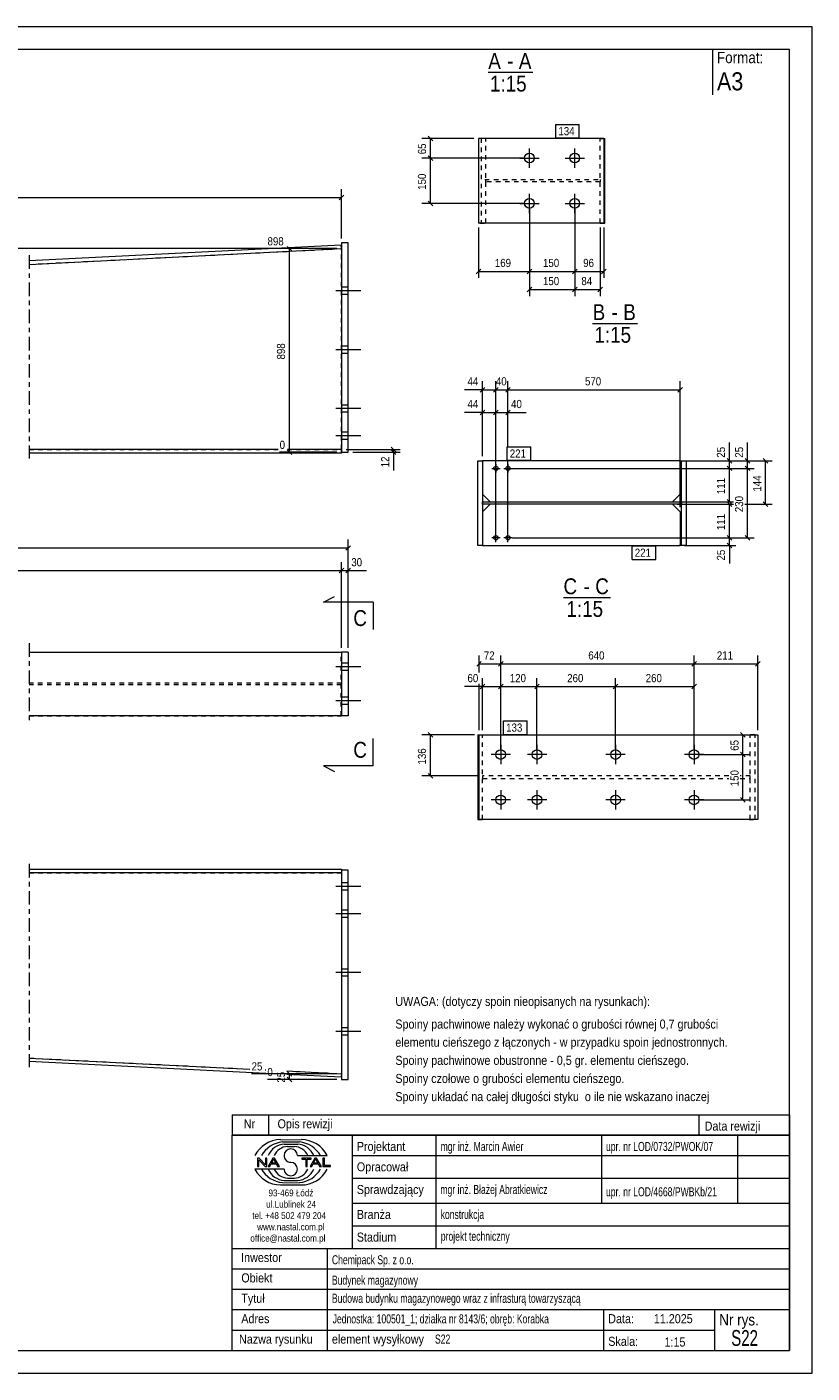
# Model space of a CAD drawing. Header units: millimetres. Extents: x 0 to 420, y 0 to 297.
# Tile 2 of 2: x 247 to 420, y 0 to 297. Entities that reach past the tile are written whole.
import ezdxf

# ---------------------------------------------------------------- set-up
doc = ezdxf.new("R2010")
doc.units = ezdxf.units.MM
for name, pattern in [('XKITLINE00', [0]), ('XKITLINE01', [4, 1, -1, 1, -1]), ('XKITLINE03', [6, 3, -1, 1, -1])]:
    doc.linetypes.add(name, pattern=pattern)
for name, color, linetype, lineweight in [('Arkusz rysunku', 3, 'Continuous', 0), ('Element', 2, 'Continuous', 0), ('Inny typ obiektu', 7, 'Continuous', 0), ('Przekrój', 7, 'Continuous', 0), ('Wymiar', 4, 'Continuous', 0), ('Znak elementu', 2, 'Continuous', 0), ('Śruba', 3, 'Continuous', 0)]:
    doc.layers.add(name, color=color, linetype=linetype, lineweight=lineweight)
doc.styles.add('ARIAL', font='ARIAL.TTF')

msp = doc.modelspace()

# ---------------------------------------------------------------- linework, layer by layer
at = {"layer": 'Arkusz rysunku', "linetype": 'XKITLINE00', "lineweight": 0}
for p, q in [((420, 297), (0, 297)), ((420, 297), (415, 297)), ((420, 0), (420, 297)), ((415, 292), (5, 292)), ((415, 5), (415, 292)), ((5, 5), (415, 5)), ((0, 0), (420, 0))]:
    msp.add_line(p, q, dxfattribs=at)
at = {"layer": 'Element', "linetype": 'XKITLINE00', "lineweight": 0}
for p, q in [((374.01, 272.4), (346.34, 272.4)), ((346.34, 272.4), (346.34, 253.73)), ((374.01, 272.4), (374.27, 272.4)), ((374.01, 272.4), (374.01, 253.73)), ((374.27, 253.73), (374.27, 272.4)), ((374.01, 253.73), (346.34, 253.73)), ((374.01, 253.73), (374.27, 253.73)), ((316.06, 248.88), (247.17, 245.42)), ((247.17, 244.62), (316.11, 248.08)), ((316.11, 248.08), (316.06, 248.88)), ((316.11, 249.33), (316.11, 203.18)), ((317.61, 249.33), (316.11, 249.33)), ((317.61, 203.18), (317.61, 249.33)), ((302.1, 203.78), (247.17, 203.78)), ((316.11, 202.98), (247.17, 202.98)), ((316.11, 203.78), (304.16, 203.78)), ((316.11, 202.98), (316.11, 203.78)), ((316.11, 203.18), (317.61, 203.18)), ((346.21, 201.28), (347.27, 201.28)), ((346.21, 182.61), (346.21, 201.28)), ((346.21, 201.28), (347.27, 201.28)), ((346.21, 182.61), (346.21, 201.28)), ((390.87, 201.28), (347.27, 201.28)), ((347.27, 201.28), (347.27, 182.61)), ((347.27, 201.28), (347.27, 182.61)), ((390.87, 193.88), (390.87, 201.28)), ((390.87, 201.28), (392.22, 201.28)), ((391.16, 182.61), (391.16, 201.28)), ((391.16, 201.28), (392.22, 201.28)), ((391.16, 182.61), (391.16, 201.28)), ((392.22, 201.28), (392.22, 182.61)), ((392.22, 201.28), (392.22, 182.61)), ((347.27, 193.88), (348.94, 192.21)), ((389.2, 192.21), (390.87, 193.88)), ((347.27, 192.21), (391.16, 192.21)), ((347.27, 191.68), (347.27, 192.21)), ((347.27, 192.21), (391.16, 192.21)), ((347.27, 191.68), (347.27, 192.21)), ((348.94, 191.68), (347.27, 190.01)), ((391.16, 191.68), (347.27, 191.68)), ((391.16, 191.68), (347.27, 191.68)), ((389.2, 191.68), (390.87, 190.01)), ((391.16, 192.21), (391.16, 191.68)), ((391.16, 192.21), (391.16, 191.68)), ((390.87, 190.01), (390.87, 182.61)), ((347.27, 182.61), (346.21, 182.61)), ((347.27, 182.61), (346.21, 182.61)), ((347.27, 182.61), (390.87, 182.61)), ((392.22, 182.61), (390.87, 182.61)), ((392.22, 182.61), (391.16, 182.61)), ((247.17, 159.04), (316.11, 159.04)), ((317.61, 159.04), (316.11, 159.04)), ((316.11, 159.04), (316.11, 145.04)), ((317.61, 159.04), (317.61, 145.04)), ((316.11, 145.04), (247.17, 145.04)), ((317.61, 145.04), (316.11, 145.04)), ((346.21, 140.81), (346.47, 140.81)), ((346.21, 140.81), (346.21, 122.14)), ((346.47, 122.14), (346.47, 140.81)), ((346.47, 140.81), (408.01, 140.81)), ((408.01, 140.81), (408.01, 122.14)), ((346.21, 122.14), (346.47, 122.14)), ((408.01, 122.14), (346.47, 122.14)), ((247.17, 111.15), (316.11, 111.15)), ((316.11, 110.35), (247.17, 110.35)), ((316.11, 111.15), (316.11, 110.35)), ((317.61, 110.95), (316.11, 110.95)), ((316.11, 110.95), (316.11, 64.8)), ((317.61, 64.8), (317.61, 110.95)), ((247.17, 69.51), (295.91, 67.06)), ((299.4, 66.09), (247.17, 68.71)), ((299.3, 66.89), (299.4, 66.89)), ((301.46, 66.78), (301.5, 66.78)), ((301.5, 65.98), (301.46, 65.98)), ((304.02, 66.66), (316.11, 66.05)), ((316.06, 65.25), (304.02, 65.86)), ((316.11, 66.05), (316.06, 65.25)), ((316.11, 64.8), (317.61, 64.8))]:
    msp.add_line(p, q, dxfattribs=at)
at = {"layer": 'Element', "linetype": 'XKITLINE01', "lineweight": 0}
for p, q in [((347.99, 272.4), (346.67, 272.4)), ((346.92, 272.4), (346.92, 253.73)), ((347.99, 253.73), (347.99, 272.4)), ((373.21, 272.4), (374.01, 272.4)), ((373.21, 253.73), (373.21, 272.4)), ((347.74, 263.33), (373.21, 263.33)), ((373.21, 262.8), (347.74, 262.8)), ((347.99, 262.8), (347.99, 263.33)), ((373.21, 263.33), (373.21, 262.8)), ((346.67, 253.73), (347.99, 253.73)), ((373.21, 253.73), (374.01, 253.73)), ((247.17, 244.62), (316.11, 248.08)), ((316.11, 203.78), (316.11, 248.08)), ((247.17, 203.78), (302.1, 203.78)), ((304.16, 203.78), (316.11, 203.78)), ((347.27, 201.28), (347.27, 193.88)), ((390.65, 201.28), (390.87, 201.28)), ((348.94, 192.21), (389.2, 192.21)), ((389.2, 191.68), (348.94, 191.68)), ((347.27, 190.01), (347.27, 182.61)), ((390.87, 182.61), (390.65, 182.61)), ((247.17, 159.04), (316.11, 159.04)), ((316.06, 145.04), (316.06, 159.04)), ((316.11, 159.04), (316.11, 145.04)), ((316.11, 159.04), (316.11, 145.04)), ((316.11, 152.24), (247.17, 152.24)), ((316.11, 151.84), (247.17, 151.84)), ((316.11, 152.24), (316.11, 151.84)), ((247.17, 145.04), (316.11, 145.04)), ((346.47, 140.81), (347.27, 140.81)), ((347.27, 122.14), (347.27, 140.81)), ((407.4, 140.81), (406.08, 140.81)), ((406.34, 122.14), (406.34, 140.81)), ((407.4, 122.14), (407.4, 140.81)), ((347.27, 131.74), (347.27, 131.21)), ((401.62, 131.74), (347.27, 131.74)), ((347.27, 131.21), (401.62, 131.21)), ((406.34, 131.74), (404.14, 131.74)), ((404.14, 131.21), (406.34, 131.21)), ((406.34, 131.21), (406.34, 131.74)), ((346.47, 122.14), (347.27, 122.14)), ((406.08, 122.14), (407.4, 122.14)), ((247.17, 110.35), (316.11, 110.35)), ((316.11, 110.35), (316.11, 66.05)), ((247.17, 69.51), (295.91, 67.06)), ((299.3, 66.89), (299.4, 66.89)), ((301.46, 66.78), (301.5, 66.78)), ((304.02, 66.66), (316.11, 66.05))]:
    msp.add_line(p, q, dxfattribs=at)
at = {"layer": 'Element', "linetype": 'XKITLINE03', "lineweight": 0}
for p, q in [((247.17, 246.62), (247.17, 201.78)), ((247.17, 161.04), (247.17, 143.04)), ((247.17, 161.04), (247.17, 143.04)), ((247.17, 112.35), (247.17, 67.51))]:
    msp.add_line(p, q, dxfattribs=at)
at = {"layer": 'Inny typ obiektu', "linetype": 'XKITLINE00', "lineweight": 0}
for p, q in [((398, 292), (398, 282)), ((348.51, 287), (358.39, 287)), ((371.56, 231.57), (381.44, 231.57)), ((365.12, 171.09), (375.51, 171.09)), ((292, 57), (292, 52.5)), ((292, 57), (415, 57)), ((300, 57), (300, 52.5)), ((395, 57), (395, 52.5)), ((415, 57), (415, 52.5)), ((415, 52.5), (292, 52.5)), ((292, 5), (292, 52.5)), ((292, 52.5), (415, 52.5)), ((302.62, 51.49), (307.23, 51.5)), ((303.07, 50.99), (306.86, 51)), ((303.46, 50.49), (306.45, 50.49)), ((318.5, 52.5), (318.5, 27.5)), ((337, 27.5), (337, 52.5)), ((373.5, 52.5), (373.5, 37.5)), ((403.5, 52.5), (403.5, 37.5)), ((415, 52.5), (415, 5)), ((304.2, 49.98), (305.73, 49.99)), ((306.42, 47.99), (312.98, 47.99)), ((318.5, 48), (415, 48)), ((303.43, 45.01), (297, 45.01)), ((297.93, 47.44), (297.57, 47.44)), ((297.57, 47.44), (297.57, 45.56)), ((297.57, 45.56), (297.9, 45.56)), ((297.9, 47.04), (299.29, 45.56)), ((297.9, 45.56), (297.9, 47.04)), ((299.31, 45.96), (297.93, 47.44)), ((299.29, 45.56), (299.65, 45.56)), ((299.65, 47.44), (299.31, 47.44)), ((299.31, 47.44), (299.31, 45.96)), ((299.65, 45.56), (299.65, 47.44)), ((300.96, 47.44), (299.94, 45.56)), ((299.94, 45.56), (300.31, 45.56)), ((300.31, 45.56), (300.61, 46.13)), ((300.61, 46.13), (301.71, 46.13)), ((300.71, 46.33), (301.14, 47.24)), ((301.6, 46.33), (300.71, 46.33)), ((301.33, 47.44), (300.96, 47.44)), ((301.14, 47.24), (301.6, 46.33)), ((302.41, 45.56), (301.33, 47.44)), ((301.71, 46.13), (302.02, 45.56)), ((302.02, 45.56), (302.41, 45.56)), ((309.43, 47.44), (307.34, 47.44)), ((307.34, 47.44), (307.34, 47.22)), ((307.34, 47.22), (308.21, 47.22)), ((308.21, 47.22), (308.21, 45.56)), ((308.21, 45.56), (308.56, 45.56)), ((308.56, 45.56), (308.56, 47.22)), ((308.56, 47.22), (309.43, 47.22)), ((310.21, 47.44), (309.2, 45.56)), ((309.2, 45.56), (309.57, 45.56)), ((309.43, 47.22), (309.43, 47.44)), ((309.57, 45.56), (309.86, 46.13)), ((309.86, 46.13), (310.96, 46.13)), ((309.96, 46.33), (310.39, 47.24)), ((310.86, 46.33), (309.96, 46.33)), ((310.59, 47.44), (310.21, 47.44)), ((310.4, 47.24), (310.39, 47.24)), ((310.4, 47.24), (310.86, 46.33)), ((311.67, 45.56), (310.59, 47.44)), ((310.96, 46.13), (311.27, 45.56)), ((311.27, 45.56), (311.67, 45.56)), ((312.36, 47.44), (312.01, 47.44)), ((312.01, 47.44), (312.01, 45.56)), ((312.01, 45.56), (313.66, 45.56)), ((312.36, 45.78), (312.36, 47.44)), ((313.66, 45.78), (312.36, 45.78)), ((313.66, 45.56), (313.66, 45.78)), ((303.07, 42.01), (306.86, 42)), ((303.46, 42.51), (306.45, 42.51)), ((304.2, 43.02), (305.73, 43.01)), ((318.5, 43), (415, 43)), ((302.62, 41.51), (307.23, 41.5)), ((318.5, 37.5), (415, 37.5)), ((318.5, 32.5), (415, 32.5)), ((292, 27.5), (415, 27.5)), ((313, 5), (313, 27.5)), ((292, 23), (415, 23)), ((292, 18.5), (415, 18.5)), ((292, 14), (415, 14)), ((374, 5), (374, 14)), ((398.5, 5), (398.5, 14)), ((292, 9.5), (398.5, 9.5)), ((292, 5), (415, 5))]:
    msp.add_line(p, q, dxfattribs=at)
for centre, radius, start, end in [((302.72, 45.08), 6.42, 90.8317, 153.0136), ((303.67, 45), 6.02, 95.7347, 150.2266), ((306.22, 46.41), 4.08, 22.7023, 86.7527), ((306.24, 44.98), 6.04, 29.8256, 84.1252), ((307.25, 45.07), 6.43, 27.0191, 90.199), ((303.7, 46.42), 4.07, 93.3428, 157.3393), ((304.33, 46.6), 3.38, 92.229, 155.8008), ((304.92, 47.99), 1.49, 0.0741, 179.9259), ((304.92, 47.99), 1.49, 179.9259, 270), ((305.59, 46.6), 3.39, 24.2351, 87.5913), ((302.72, 47.92), 6.42, 206.9864, 269.1683), ((303.67, 48), 6.02, 209.7734, 264.2653), ((303.7, 46.58), 4.07, 202.6607, 266.6572), ((304.33, 46.4), 3.38, 204.1992, 267.771), ((304.92, 45.01), 1.49, 180.0741, 359.9259), ((304.92, 45), 1.49, 0.0741, 90), ((305.59, 46.4), 3.39, 272.4087, 335.7649), ((306.22, 46.59), 4.08, 273.2473, 337.2977), ((306.24, 48.02), 6.04, 275.8748, 330.1744), ((307.25, 47.93), 6.43, 269.801, 332.9809)]:
    msp.add_arc(centre, radius, start, end, dxfattribs=at)
at = {"layer": 'Przekrój', "linetype": 'XKITLINE00', "lineweight": 0}
for p, q in [((312.11, 170.07), (314.6, 171.32)), ((317.11, 170.07), (312.11, 170.07)), ((323.11, 170.07), (317.11, 170.07)), ((323.11, 170.07), (323.11, 164.07)), ((323.11, 134.01), (323.11, 140.01)), ((312.11, 134.01), (314.6, 132.76)), ((317.11, 134.01), (312.11, 134.01)), ((323.11, 134.01), (317.11, 134.01))]:
    msp.add_line(p, q, dxfattribs=at)
at = {"layer": 'Wymiar', "linetype": 'XKITLINE00', "lineweight": 0}
for p, q in [((345.34, 272.4), (333.88, 272.4)), ((335.23, 272.91), (336.25, 271.89)), ((335.74, 268.07), (335.74, 272.4)), ((356.61, 268.07), (333.88, 268.07)), ((356.61, 268.07), (333.88, 268.07)), ((335.23, 268.58), (336.25, 267.56)), ((335.23, 268.58), (336.25, 267.56)), ((335.74, 258.07), (335.74, 268.07)), ((25.66, 259.38), (316.11, 259.38)), ((316.61, 259.89), (315.6, 258.87)), ((316.11, 250.33), (316.11, 261.24)), ((335.23, 258.58), (336.25, 257.56)), ((356.61, 258.07), (333.88, 258.07)), ((357.61, 257.07), (357.61, 237.63)), ((357.61, 257.07), (357.61, 241.63)), ((357.61, 257.07), (357.61, 241.63)), ((367.61, 257.07), (367.61, 237.63)), ((367.61, 257.07), (367.61, 237.63)), ((367.61, 257.07), (367.61, 241.63)), ((367.61, 257.07), (367.61, 241.63)), ((346.34, 252.73), (346.34, 241.63)), ((373.21, 252.73), (373.21, 237.63)), ((374.01, 252.73), (374.01, 241.63)), ((315.11, 248.08), (176.43, 248.08)), ((315.11, 248.08), (299.79, 248.08)), ((304.11, 248.59), (305.13, 247.57)), ((304.62, 203.18), (304.62, 248.08)), ((346.85, 243.58), (345.83, 242.56)), ((358.12, 243.58), (357.1, 242.56)), ((358.12, 243.58), (357.1, 242.56)), ((368.12, 243.58), (367.1, 242.56)), ((368.12, 243.58), (367.1, 242.56)), ((374.52, 243.58), (373.5, 242.56)), ((346.34, 243.07), (357.61, 243.07)), ((357.61, 243.07), (367.61, 243.07)), ((367.61, 243.07), (374.01, 243.07)), ((358.12, 239.58), (357.1, 238.56)), ((357.61, 239.07), (367.61, 239.07)), ((368.12, 239.58), (367.1, 238.56)), ((368.12, 239.58), (367.1, 238.56)), ((367.61, 239.07), (373.21, 239.07)), ((373.72, 239.58), (372.7, 238.56)), ((347.27, 216.95), (343.25, 216.95)), ((347.27, 216.95), (343.25, 216.95)), ((347.78, 217.46), (346.76, 216.44)), ((347.27, 202.28), (347.27, 218.81)), ((347.27, 216.95), (350.21, 216.95)), ((350.72, 217.46), (349.7, 216.44)), ((350.72, 217.46), (349.7, 216.44)), ((350.21, 185.28), (350.21, 218.81)), ((350.21, 185.28), (350.21, 217.55)), ((350.21, 216.95), (352.87, 216.95)), ((353.38, 217.46), (352.36, 216.44)), ((353.38, 217.46), (352.36, 216.44)), ((352.87, 204.38), (352.87, 218.81)), ((352.87, 204.38), (352.87, 217.55)), ((352.87, 216.95), (390.87, 216.95)), ((391.38, 217.46), (390.36, 216.44)), ((390.87, 191.01), (390.87, 218.81)), ((347.27, 211.95), (343.25, 211.95)), ((347.27, 211.95), (343.25, 211.95)), ((347.78, 212.46), (346.76, 211.44)), ((347.27, 202.28), (347.27, 213.81)), ((347.27, 211.95), (350.21, 211.95)), ((350.72, 212.46), (349.7, 211.44)), ((350.72, 212.46), (349.7, 211.44)), ((350.21, 185.28), (350.21, 213.81)), ((350.21, 185.28), (350.21, 213.81)), ((350.21, 211.95), (352.87, 211.95)), ((353.38, 212.46), (352.36, 211.44)), ((352.87, 204.38), (352.87, 213.81)), ((352.87, 211.95), (356.89, 211.95)), ((352.87, 211.95), (356.89, 211.95)), ((401.74, 201.28), (401.74, 205.3)), ((401.74, 201.28), (401.74, 205.3)), ((405.74, 201.28), (405.74, 205.3)), ((405.74, 201.28), (405.74, 205.3)), ((315.11, 203.18), (302.46, 203.18)), ((304.11, 203.69), (305.13, 202.67)), ((317.11, 203.78), (329.06, 203.78)), ((318.61, 203.18), (329.06, 203.18)), ((327.11, 204.29), (328.13, 203.27)), ((327.11, 203.69), (328.13, 202.67)), ((327.62, 203.18), (327.62, 203.78)), ((327.62, 203.18), (327.62, 199.16)), ((327.62, 203.18), (327.62, 199.16)), ((352.87, 185.28), (352.87, 201.38)), ((352.87, 185.28), (352.87, 201.38)), ((352.87, 185.28), (352.87, 201.38)), ((353.87, 199.61), (407.18, 199.61)), ((353.87, 199.61), (407.18, 199.61)), ((353.87, 199.61), (403.18, 199.61)), ((353.87, 199.61), (403.18, 199.61)), ((391.87, 201.28), (411.18, 201.28)), ((391.87, 201.28), (407.18, 201.28)), ((391.87, 201.28), (403.18, 201.28)), ((401.23, 201.79), (402.25, 200.77)), ((401.23, 200.12), (402.25, 199.1)), ((401.23, 200.12), (402.25, 199.1)), ((401.74, 199.61), (401.74, 201.28)), ((401.74, 192.21), (401.74, 199.61)), ((405.23, 201.79), (406.25, 200.77)), ((405.23, 200.12), (406.25, 199.1)), ((405.23, 200.12), (406.25, 199.1)), ((405.74, 199.61), (405.74, 201.28)), ((405.74, 184.28), (405.74, 199.61)), ((409.23, 201.79), (410.25, 200.77)), ((409.74, 191.68), (409.74, 201.28)), ((390.2, 192.21), (402.62, 192.21)), ((390.2, 191.68), (402.62, 191.68)), ((390.2, 191.68), (402.62, 191.68)), ((401.23, 192.72), (402.25, 191.7)), ((401.23, 192.19), (402.25, 191.17)), ((401.74, 184.28), (401.74, 191.68)), ((405.14, 191.68), (411.18, 191.68)), ((409.23, 192.19), (410.25, 191.17)), ((353.87, 184.28), (407.18, 184.28)), ((353.87, 184.28), (403.18, 184.28)), ((353.87, 184.28), (403.18, 184.28)), ((401.23, 184.79), (402.25, 183.77)), ((401.23, 184.79), (402.25, 183.77)), ((401.74, 182.61), (401.74, 184.28)), ((405.23, 184.79), (406.25, 183.77)), ((24.12, 182.04), (317.61, 182.04)), ((318.11, 182.55), (317.1, 181.53)), ((317.61, 160.04), (317.61, 183.9)), ((391.87, 182.61), (403.18, 182.61)), ((401.23, 183.12), (402.25, 182.1)), ((401.74, 182.61), (401.74, 178.59)), ((401.74, 182.61), (401.74, 178.59)), ((316.11, 160.04), (316.11, 178.9)), ((316.11, 160.04), (316.11, 178.9)), ((317.61, 160.04), (317.61, 178.9)), ((25.62, 177.04), (316.11, 177.04)), ((316.61, 177.55), (315.6, 176.53)), ((316.61, 177.55), (315.6, 176.53)), ((316.11, 177.04), (317.61, 177.04)), ((318.11, 177.55), (317.1, 176.53)), ((317.61, 177.04), (321.63, 177.04)), ((317.61, 177.04), (321.63, 177.04)), ((346.47, 154.59), (346.47, 158.33)), ((351.27, 137.47), (351.27, 158.33)), ((351.27, 137.47), (351.27, 158.33)), ((393.94, 137.47), (393.94, 158.33)), ((393.94, 137.47), (393.94, 158.33)), ((408.01, 141.81), (408.01, 158.33)), ((346.98, 156.98), (345.96, 155.96)), ((346.47, 156.47), (351.27, 156.47)), ((351.78, 156.98), (350.76, 155.96)), ((351.78, 156.98), (350.76, 155.96)), ((351.27, 156.47), (393.94, 156.47)), ((394.45, 156.98), (393.43, 155.96)), ((394.45, 156.98), (393.43, 155.96)), ((393.94, 156.47), (408.01, 156.47)), ((408.51, 156.98), (407.5, 155.96)), ((347.27, 151.47), (343.25, 151.47)), ((347.27, 151.47), (343.25, 151.47)), ((346.47, 141.81), (346.47, 152.07)), ((347.78, 151.98), (346.76, 150.96)), ((347.27, 141.81), (347.27, 153.33)), ((347.27, 151.47), (351.27, 151.47)), ((351.78, 151.98), (350.76, 150.96)), ((351.78, 151.98), (350.76, 150.96)), ((351.27, 137.47), (351.27, 153.33)), ((351.27, 137.47), (351.27, 153.33)), ((351.27, 151.47), (359.27, 151.47)), ((359.78, 151.98), (358.76, 150.96)), ((359.78, 151.98), (358.76, 150.96)), ((359.27, 137.47), (359.27, 153.33)), ((359.27, 137.47), (359.27, 153.33)), ((359.27, 151.47), (376.61, 151.47)), ((377.12, 151.98), (376.1, 150.96)), ((377.12, 151.98), (376.1, 150.96)), ((376.61, 137.47), (376.61, 153.33)), ((376.61, 137.47), (376.61, 153.33)), ((376.61, 151.47), (393.94, 151.47)), ((394.45, 151.98), (393.43, 150.96)), ((393.94, 137.47), (393.94, 153.33)), ((345.47, 140.81), (333.88, 140.81)), ((335.23, 141.32), (336.25, 140.3)), ((335.74, 131.74), (335.74, 140.81)), ((348.27, 140.81), (406.18, 140.81)), ((404.23, 141.32), (405.25, 140.3)), ((404.74, 136.47), (404.74, 140.81)), ((404.23, 136.98), (405.25, 135.96)), ((404.23, 136.98), (405.25, 135.96)), ((394.94, 136.47), (406.18, 136.47)), ((394.94, 136.47), (406.18, 136.47)), ((404.74, 126.47), (404.74, 136.47)), ((346.27, 131.74), (333.88, 131.74)), ((335.23, 132.25), (336.25, 131.23)), ((394.94, 126.47), (406.18, 126.47)), ((404.23, 126.98), (405.25, 125.96)), ((315.11, 66.05), (296.27, 66.05)), ((304.11, 66.56), (305.13, 65.54)), ((304.62, 64.8), (304.62, 66.05)), ((315.11, 64.8), (299.76, 64.8)), ((304.11, 65.31), (305.13, 64.29))]:
    msp.add_line(p, q, dxfattribs=at)
at = {"layer": 'Znak elementu', "linetype": 'XKITLINE00', "lineweight": 0}
for p, q in [((363.4, 275.5), (368.61, 275.5)), ((363.4, 272.5), (363.4, 275.5)), ((368.61, 272.5), (368.61, 275.5)), ((363.4, 272.5), (368.61, 272.5)), ((352.67, 204.38), (357.88, 204.38)), ((352.67, 201.38), (352.67, 204.38)), ((357.88, 201.38), (357.88, 204.38)), ((352.67, 201.38), (357.88, 201.38)), ((380.26, 182.51), (385.47, 182.51)), ((380.26, 179.51), (380.26, 182.51)), ((385.47, 179.51), (385.47, 182.51)), ((380.26, 179.51), (385.47, 179.51)), ((351.87, 143.91), (357.08, 143.91)), ((351.87, 140.91), (351.87, 143.91)), ((357.08, 140.91), (357.08, 143.91)), ((351.87, 140.91), (357.08, 140.91))]:
    msp.add_line(p, q, dxfattribs=at)
at = {"layer": 'Śruba', "linetype": 'XKITLINE00', "lineweight": 0}
for p, q in [((355.47, 268.07), (359.74, 268.07)), ((357.61, 265.93), (357.61, 270.2)), ((365.47, 268.07), (369.74, 268.07)), ((367.61, 265.93), (367.61, 270.2)), ((357.61, 255.93), (357.61, 260.2)), ((367.61, 255.93), (367.61, 260.2)), ((355.47, 258.07), (359.74, 258.07)), ((365.47, 258.07), (369.74, 258.07)), ((320.36, 238.78), (314.86, 238.78)), ((320.36, 238.78), (314.86, 238.78)), ((317.61, 239.58), (316.11, 239.58)), ((317.61, 239.58), (316.11, 239.58)), ((317.61, 237.98), (316.11, 237.98)), ((317.61, 237.98), (316.11, 237.98)), ((320.36, 225.78), (314.86, 225.78)), ((320.36, 225.78), (314.86, 225.78)), ((317.61, 226.58), (316.11, 226.58)), ((317.61, 226.58), (316.11, 226.58)), ((317.61, 224.98), (316.11, 224.98)), ((317.61, 224.98), (316.11, 224.98)), ((320.36, 212.78), (314.86, 212.78)), ((320.36, 212.78), (314.86, 212.78)), ((317.61, 213.58), (316.11, 213.58)), ((317.61, 213.58), (316.11, 213.58)), ((317.61, 211.98), (316.11, 211.98)), ((317.61, 211.98), (316.11, 211.98)), ((320.36, 206.78), (314.86, 206.78)), ((320.36, 206.78), (314.86, 206.78)), ((317.61, 207.58), (316.11, 207.58)), ((317.61, 207.58), (316.11, 207.58)), ((317.61, 205.98), (316.11, 205.98)), ((317.61, 205.98), (316.11, 205.98)), ((349.27, 199.61), (351.14, 199.61)), ((350.21, 200.55), (350.21, 198.68)), ((351.94, 199.61), (353.81, 199.61)), ((352.87, 200.55), (352.87, 198.68)), ((351.14, 184.28), (349.27, 184.28)), ((350.21, 183.35), (350.21, 185.21)), ((353.81, 184.28), (351.94, 184.28)), ((352.87, 183.35), (352.87, 185.21)), ((320.36, 155.79), (314.86, 155.79)), ((320.36, 155.79), (314.86, 155.79)), ((320.36, 155.79), (314.86, 155.79)), ((320.36, 155.79), (314.86, 155.79)), ((317.61, 156.59), (316.11, 156.59)), ((317.61, 156.59), (316.11, 156.59)), ((317.61, 156.59), (316.11, 156.59)), ((317.61, 156.59), (316.11, 156.59)), ((317.61, 154.99), (316.11, 154.99)), ((317.61, 154.99), (316.11, 154.99)), ((317.61, 154.99), (316.11, 154.99)), ((317.61, 154.99), (316.11, 154.99)), ((317.61, 149.09), (316.11, 149.09)), ((317.61, 149.09), (316.11, 149.09)), ((317.61, 149.09), (316.11, 149.09)), ((317.61, 149.09), (316.11, 149.09)), ((320.36, 148.29), (314.86, 148.29)), ((320.36, 148.29), (314.86, 148.29)), ((320.36, 148.29), (314.86, 148.29)), ((320.36, 148.29), (314.86, 148.29)), ((317.61, 147.49), (316.11, 147.49)), ((317.61, 147.49), (316.11, 147.49)), ((317.61, 147.49), (316.11, 147.49)), ((317.61, 147.49), (316.11, 147.49)), ((351.27, 138.61), (351.27, 134.34)), ((359.27, 138.61), (359.27, 134.34)), ((376.61, 138.61), (376.61, 134.34)), ((393.94, 138.61), (393.94, 134.34)), ((353.41, 136.47), (349.14, 136.47)), ((361.41, 136.47), (357.14, 136.47)), ((378.74, 136.47), (374.47, 136.47)), ((396.07, 136.47), (391.81, 136.47)), ((351.27, 128.61), (351.27, 124.34)), ((359.27, 128.61), (359.27, 124.34)), ((376.61, 128.61), (376.61, 124.34)), ((393.94, 128.61), (393.94, 124.34)), ((353.41, 126.47), (349.14, 126.47)), ((361.41, 126.47), (357.14, 126.47)), ((378.74, 126.47), (374.47, 126.47)), ((396.07, 126.47), (391.81, 126.47)), ((320.36, 107.35), (314.86, 107.35)), ((320.36, 107.35), (314.86, 107.35)), ((317.61, 108.15), (316.11, 108.15)), ((317.61, 108.15), (316.11, 108.15)), ((317.61, 106.55), (316.11, 106.55)), ((317.61, 106.55), (316.11, 106.55)), ((320.36, 101.35), (314.86, 101.35)), ((320.36, 101.35), (314.86, 101.35)), ((317.61, 102.15), (316.11, 102.15)), ((317.61, 102.15), (316.11, 102.15)), ((317.61, 100.55), (316.11, 100.55)), ((317.61, 100.55), (316.11, 100.55)), ((317.61, 89.15), (316.11, 89.15)), ((317.61, 89.15), (316.11, 89.15)), ((320.36, 88.35), (314.86, 88.35)), ((320.36, 88.35), (314.86, 88.35)), ((317.61, 87.55), (316.11, 87.55)), ((317.61, 87.55), (316.11, 87.55)), ((320.36, 75.35), (314.86, 75.35)), ((320.36, 75.35), (314.86, 75.35)), ((317.61, 76.15), (316.11, 76.15)), ((317.61, 76.15), (316.11, 76.15)), ((317.61, 74.55), (316.11, 74.55)), ((317.61, 74.55), (316.11, 74.55))]:
    msp.add_line(p, q, dxfattribs=at)
for centre, radius in [((357.61, 268.07), 1.07), ((367.61, 268.07), 1.07), ((357.61, 258.07), 1.07), ((367.61, 258.07), 1.07), ((350.21, 199.61), 0.467), ((352.87, 199.61), 0.467), ((350.21, 184.28), 0.467), ((352.87, 184.28), 0.467), ((351.27, 136.47), 1.07), ((359.27, 136.47), 1.07), ((376.61, 136.47), 1.07), ((393.94, 136.47), 1.07), ((351.27, 126.47), 1.07), ((359.27, 126.47), 1.07), ((376.61, 126.47), 1.07), ((393.94, 126.47), 1.07)]:
    msp.add_circle(centre, radius, dxfattribs=at)

# ---------------------------------------------------------------- texts
at = {"layer": 'Inny typ obiektu', "style": 'ARIAL'}
for s, height, width, p in [('A', 3.5, 0.85, (348.51, 287.75)), ('A', 3.5, 0.85, (355.27, 287.75)), ('Format:', 2.5, 0.85, (399, 289)), ('-', 3.5, 0.85, (352.67, 287.75)), ('1:15', 3.5, 0.85, (348.9, 282.75)), ('A3', 4, 0.85, (399, 283)), ('B', 3.5, 0.85, (371.56, 232.32)), ('B', 3.5, 0.85, (378.32, 232.32)), ('-', 3.5, 0.85, (375.72, 232.32)), ('1:15', 3.5, 0.85, (371.95, 227.32)), ('C', 3.5, 0.85, (365.12, 171.84)), ('C', 3.5, 0.85, (372.14, 171.84)), ('-', 3.5, 0.85, (369.54, 171.84)), ('1:15', 3.5, 0.85, (365.77, 166.84)), ('UWAGA: (dotyczy spoin nieopisanych na rysunkach):', 2, 0.85, (328, 81)), ('Spoiny pachwinowe należy wykonać o grubości równej 0,7 grubości', 2, 0.85, (328, 76)), ('elementu cieńszego z łączonych - w przypadku spoin jednostronnych.', 2, 0.85, (328, 72)), ('Spoiny pachwinowe obustronne - 0,5 gr. elementu cieńszego.', 2, 0.85, (328, 68)), ('Spoiny czołowe o grubości elementu cieńszego.', 2, 0.85, (328, 64)), ('Spoiny układać na całej długości styku  o ile nie wskazano inaczej', 2, 0.85, (328, 60)), ('Nr', 2, 0.85, (294.54, 54)), ('Opis rewizji', 2, 0.85, (302, 54)), ('Data rewizji', 2, 0.85, (396.28, 53.5)), ('Projektant', 2, 0.85, (319.5, 49)), ('mgr inż. Marcin Awier', 2, 0.68, (338, 49)), ('upr. nr LOD/0732/PWOK/07', 2, 0.68, (374.5, 49)), ('Opracował', 2, 0.85, (319.5, 44.5)), ('Sprawdzający', 2, 0.85, (319.5, 39.5)), ('mgr inż. Błażej Abratkiewicz', 2, 0.68, (337.94, 39.5)), ('93-469 Łódź', 1.5, 0.85, (300, 39)), ('upr. nr LOD/4668/PWBKb/21', 2, 0.68, (374.5, 39)), ('ul.Lublinek 24', 1.5, 0.85, (299.5, 36.5)), ('Branża', 2, 0.85, (319.5, 34)), ('konstrukcja', 2, 0.68, (338, 34)), ('tel. +48 502 479 204', 1.5, 0.85, (296.41, 34)), ('www.nastal.com.pl', 1.5, 0.85, (297.5, 31.5)), ('office@nastal.com.pl', 1.5, 0.85, (296, 29)), ('Stadium', 2, 0.85, (319.5, 29)), ('projekt techniczny', 2, 0.68, (338.04, 29.19)), ('Inwestor', 2, 0.85, (293.96, 24.5)), ('Chemipack Sp. z o.o.', 2, 0.68, (314, 24)), ('Obiekt', 2, 0.85, (294, 20)), ('Budynek magazynowy', 2, 0.68, (314, 19.5)), ('Tytuł', 2, 0.85, (294, 15.5)), ('Budowa budynku magazynowego wraz z infrasturą towarzyszącą', 2, 0.68, (314, 15.5)), ('Adres', 2, 0.85, (294, 11)), ('Jednostka: 100501_1; działka nr 8143/6; obręb: Korabka', 2, 0.68, (314.16, 10.96)), ('Data:', 2, 0.85, (375, 11)), ('11.2025', 2, 0.85, (385.06, 11)), ('Nr rys.', 2.5, 0.85, (399.5, 10.5)), ('S22', 3.5, 0.68, (402.14, 6)), ('Nazwa rysunku', 2, 0.85, (293.5, 6.5)), ('element wysyłkowy', 2, 0.85, (314, 6.5)), ('S22', 2, 0.68, (336.75, 6.5)), ('Skala:', 2, 0.85, (375, 6)), ('1:15', 2, 0.85, (387.42, 5.85))]:
    msp.add_text(s, height=height, dxfattribs=dict(at, width=width)).set_placement(p)
at = {"layer": 'Przekrój', "style": 'ARIAL', "width": 0.85}
for p in [(318.73, 164.82), (318.73, 135.76)]:
    msp.add_text('C', height=3.5, dxfattribs=at).set_placement(p)
at = {"layer": 'Wymiar', "style": 'ARIAL', "width": 0.85}
for s, p in [('65', (334.78, 268.9)), ('150', (334.78, 261.06)), ('898', (303.66, 223.63)), ('12', (326.66, 199.83)), ('25', (400.78, 201.96)), ('25', (404.78, 201.96)), ('111', (400.78, 193.91)), ('144', (408.78, 194.48)), ('230', (404.78, 189.94)), ('111', (400.78, 185.98)), ('25', (400.78, 179.27)), ('136', (334.78, 134.27)), ('65', (403.78, 137.3)), ('150', (403.78, 129.47)), ('25', (303.66, 64.09))]:
    msp.add_text(s, height=1.8, rotation=90.0002, dxfattribs=at).set_placement(p)
for s, p in [('898', (299.79, 248.8)), ('169', (349.97, 244.03)), ('150', (360.6, 244.03)), ('96', (369.47, 244.03)), ('150', (360.6, 240.03)), ('84', (369.07, 240.03)), ('44', (343.93, 217.91)), ('40', (350.2, 217.91)), ('570', (369.87, 217.91)), ('44', (343.93, 212.91)), ('40', (353.55, 212.91)), ('0', (302.46, 203.9)), ('30', (318.28, 178)), ('72', (347.54, 157.43)), ('640', (370.6, 157.43)), ('211', (398.97, 157.43)), ('60', (343.93, 152.43)), ('120', (353.27, 152.43)), ('260', (365.94, 152.43)), ('260', (383.27, 152.43)), ('25', (296.27, 66.77)), ('0', (299.76, 65.52))]:
    msp.add_text(s, height=1.8, dxfattribs=at).set_placement(p)
at = {"layer": 'Znak elementu', "style": 'ARIAL', "width": 0.85}
for s, p in [('134', (364, 273.1)), ('221', (353.27, 201.98)), ('221', (380.86, 180.11)), ('133', (352.47, 141.51))]:
    msp.add_text(s, height=1.8, dxfattribs=at).set_placement(p)

doc.saveas('drawing.dxf')
